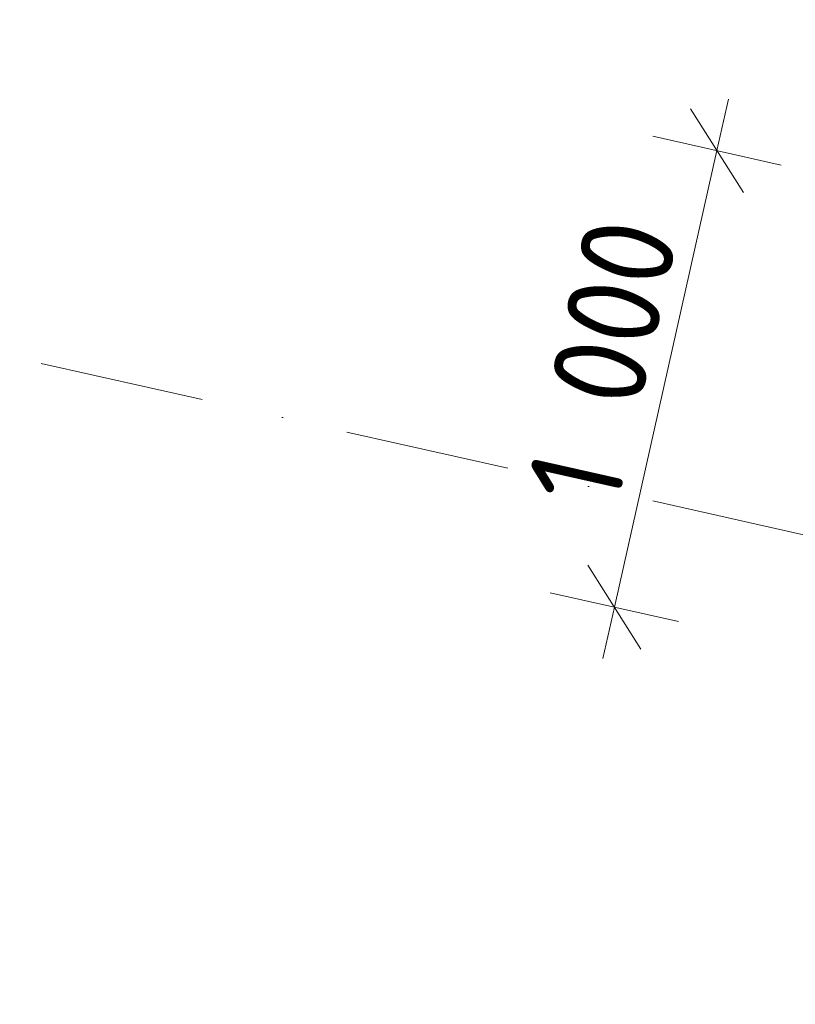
# Model space of a CAD drawing. Header units: millimetres. Extents: x -7213913 to -6985912, y 6023162 to 6205784.
# Tile 135 of 256: x -7202472 to -7200813, y 6188056 to 6190160. Entities that reach past the tile are written whole.
import ezdxf
from ezdxf.enums import TextEntityAlignment as Align

# ---------------------------------------------------------------- set-up
doc = ezdxf.new("R2010")
doc.units = ezdxf.units.MM
doc.header["$MEASUREMENT"] = 0
doc.linetypes.add('Штрихпунктирная', pattern=[670.277762, 352.777767, -176.388884, 0, -141.111112])
doc.layers.add('АР-Чертеж-Оси_Осевые размеры.АР', color=7, linetype='Continuous')
doc.layers.add('АР-Чертеж-Размеры.АР', color=7, linetype='Continuous')
doc.layers.add('АР-Чертеж-Оси_Осевые размеры.АР_Ном._пера__120', color=7, linetype='Continuous', lineweight=0)
doc.layers.add('АР-Чертеж-Размеры.АР_Ном._пера__1', color=7, linetype='Continuous', lineweight=0)
doc.styles.add('РЎР“Р•РќР•Р\xa0Р\x98Р\xa0_РЎРўР\x98Р›Р¬_3', font='GOST_Common.ttf')
doc.styles.add('РЎР“Р•РќР•Р\xa0Р\x98Р\xa0_РЎРўР\x98Р›Р¬_5', font='GOTHIC.TTF')
doc.dimstyles.new('СГЕНЕРИР_СТИЛЬ__6', dxfattribs={"dimtxt": 200, "dimasz": 142.5, "dimexe": 0.18, "dimexo": 0.0625, "dimgap": 0, "dimtad": 1, "dimdec": 0, "dimzin": 0, "dimdsep": 46, "dimtxsty": 'РЎР“Р•РќР•Р\xa0Р\x98Р\xa0_РЎРўР\x98Р›Р¬_3', "dimblk": 'ARROWHEAD_6', "dimblk1": 'ARROWHEAD_6', "dimblk2": 'ARROWHEAD_6', "dimcen": 0.09, "dimse1": 1, "dimse2": 1, "dimclrd": 7, "dimclre": 7, "dimclrt": 7, "dimazin": 0, "dimtfac": 1, "dimtdec": 4, "dimtmove": 0, "dimatfit": 3, "dimfxl": 1, "dimtolj": 1, "dimtzin": 0, "dimarcsym": 0})

# ---------------------------------------------------------------- blocks, each defined once
blk = doc.blocks.new('*D896', base_point=(-6566190.3, 6562677.8))
at = {"layer": 'АР-Чертеж-Размеры.АР_Ном._пера__1', "color": 7, "linetype": 'Continuous', "lineweight": 0, "transparency": 16777216}
for p, q in [((-7200980.8, 6189880.6), (-7200956.2, 6189990.4)), ((-7200924.1, 6189791), (-7201037.6, 6189970.2)), ((-7200843.6, 6189849.8), (-7201118, 6189911.4)), ((-7201199.9, 6188905.1), (-7200980.8, 6189880.6)), ((-7201256.7, 6188994.7), (-7201143.2, 6188815.5)), ((-7201062.7, 6188874.3), (-7201337.1, 6188935.9)), ((-7201224.6, 6188795.3), (-7201199.9, 6188905.1))]:
    blk.add_line(p, q, dxfattribs=at)
at = {"layer": 'АР-Чертеж-Размеры.АР_Ном._пера__1', "color": 7, "lineweight": 0, "transparency": 16777216, "insert": (-7201194.6, 6189111.1), "char_height": 200, "attachment_point": 7, "rotation": 77.3417, "style": 'РЎР“Р•РќР•Р\xa0Р\x98Р\xa0_РЎРўР\x98Р›Р¬_3'}
blk.add_mtext('\\A1;{\\pql;\\fGOST Common|b0|i0|c204|p0;\\W1.000000;1\xa0000}', dxfattribs=at)
blk = doc.blocks.new('ARROWHEAD_6')
at = {"color": 0, "linetype": 'Continuous', "lineweight": 0}
for p, q in [((-0.5, -0.5), (0.5, 0.5)), ((0, 0), (-1, 0))]:
    blk.add_line(p, q, dxfattribs=at)
blk = doc.blocks.new('Стандартный Маркер Сетки[170]_1', base_point=(-7206672, 6190379.6))
at = {"layer": 'АР-Чертеж-Оси_Осевые размеры.АР_Ном._пера__120', "color": 7, "linetype": 'Штрихпунктирная', "lineweight": 0}
blk.add_line((-7205696.3, 6190160.5), (-7181457, 6184716.5), dxfattribs=at)
at = {"layer": 'АР-Чертеж-Оси_Осевые размеры.АР_Ном._пера__120', "color": 7, "lineweight": 0, "style": 'РЎР“Р•РќР•Р\xa0Р\x98Р\xa0_РЎРўР\x98Р›Р¬_5'}
blk.add_attdef('AC_MarkerText_1', text='', height=350, rotation=360, dxfattribs=at).set_placement((-7207159.8, 6190678), align=Align.TOP_CENTER)
blk = doc.blocks.new('Стандартный Маркер Сетки[178]_1', base_point=(-7206672, 6190379.6))
at = {"layer": 'АР-Чертеж-Оси_Осевые размеры.АР_Ном._пера__120', "color": 7, "linetype": 'Штрихпунктирная', "lineweight": 0}
blk.add_line((-7205696.3, 6190160.5), (-7181550.6, 6184737.5), dxfattribs=at)
at = {"layer": 'АР-Чертеж-Оси_Осевые размеры.АР_Ном._пера__120', "color": 7, "lineweight": 0, "style": 'РЎР“Р•РќР•Р\xa0Р\x98Р\xa0_РЎРўР\x98Р›Р¬_5'}
blk.add_attdef('AC_MarkerText_1', text='', height=350, rotation=360, dxfattribs=at).set_placement((-7207159.8, 6190678), align=Align.TOP_CENTER)
blk = doc.blocks.new('Стандартный Маркер Сетки[189]_1', base_point=(-7206672, 6190379.6))
at = {"layer": 'АР-Чертеж-Оси_Осевые размеры.АР_Ном._пера__120', "color": 7, "linetype": 'Штрихпунктирная', "lineweight": 0}
blk.add_line((-7205696.3, 6190160.5), (-7181457, 6184716.5), dxfattribs=at)
at = {"layer": 'АР-Чертеж-Оси_Осевые размеры.АР_Ном._пера__120', "color": 7, "lineweight": 0, "style": 'РЎР“Р•РќР•Р\xa0Р\x98Р\xa0_РЎРўР\x98Р›Р¬_5'}
blk.add_attdef('AC_MarkerText_1', text='', height=350, rotation=360, dxfattribs=at).set_placement((-7207159.8, 6190678), align=Align.TOP_CENTER)
blk = doc.blocks.new('Стандартный Маркер Сетки[196]_1', base_point=(-7206672, 6190379.6))
at = {"layer": 'АР-Чертеж-Оси_Осевые размеры.АР_Ном._пера__120', "color": 7, "linetype": 'Штрихпунктирная', "lineweight": 0}
blk.add_line((-7205696.3, 6190160.5), (-7181550.6, 6184737.5), dxfattribs=at)
at = {"layer": 'АР-Чертеж-Оси_Осевые размеры.АР_Ном._пера__120', "color": 7, "lineweight": 0, "style": 'РЎР“Р•РќР•Р\xa0Р\x98Р\xa0_РЎРўР\x98Р›Р¬_5'}
blk.add_attdef('AC_MarkerText_1', text='', height=350, rotation=360, dxfattribs=at).set_placement((-7207159.8, 6190678), align=Align.TOP_CENTER)

msp = doc.modelspace()

# ---------------------------------------------------------------- block references
at = {"layer": 'АР-Чертеж-Оси_Осевые размеры.АР', "color": 8, "linetype": 'Continuous', "lineweight": 15}
for name in ['Стандартный Маркер Сетки[170]_1', 'Стандартный Маркер Сетки[178]_1', 'Стандартный Маркер Сетки[189]_1', 'Стандартный Маркер Сетки[196]_1']:
    msp.add_blockref(name, (-7206672, 6190379.6), dxfattribs=at)

# ---------------------------------------------------------------- dimensions: what is measured, and where the dimension line sits
at = {"layer": 'АР-Чертеж-Размеры.АР', "color": 7, "linetype": 'Continuous', "lineweight": 0}
dim = msp.add_linear_dim(base=(-7200980.8, 6189880.6), p1=(-7201199.9, 6188905.1), p2=(-7200980.8, 6189880.6), angle=77.3417, dimstyle='СГЕНЕРИР_СТИЛЬ__6', dxfattribs=at)
dim.commit()
dim.dimension.update_dxf_attribs({"geometry": '*D896', "text_midpoint": (-7201217, 6189467.8), "dimtype": 160, "text_rotation": 77.3417})

doc.saveas('drawing.dxf')
